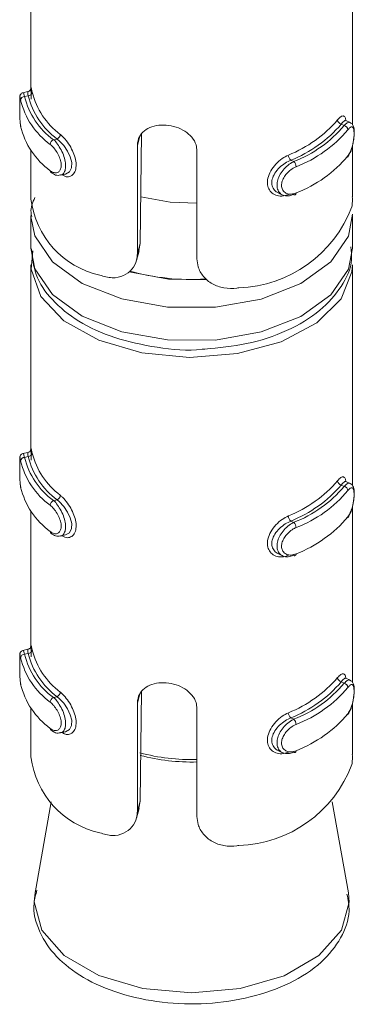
# Model space of a CAD drawing. Header units: millimetres. Extents: x 365 to 1993, y -46 to 1838.
# Tile 7 of 50: x 545 to 553, y 252 to 277. Entities that reach past the tile are written whole.
import ezdxf

# ---------------------------------------------------------------- set-up
doc = ezdxf.new("R2010")
doc.units = ezdxf.units.MM

msp = doc.modelspace()

# ---------------------------------------------------------------- linework, layer by layer
at = {"color": 7, "linetype": 'Continuous', "lineweight": 15}
for p, q in [((545.041, 278.435), (545.041, 275.064)), ((553.041, 274.173), (553.041, 278.554)), ((544.964, 274.997), (544.842, 274.97)), ((544.971, 274.895), (544.884, 274.875)), ((552.983, 274.228), (552.878, 274.277)), ((552.762, 274.188), (552.835, 274.154)), ((545.69, 273.817), (545.603, 273.798)), ((547.794, 273.953), (547.758, 271.216)), ((545.041, 273.535), (545.041, 272.323)), ((547.69, 270.966), (547.69, 273.656)), ((549.172, 273.522), (549.172, 270.832)), ((553.041, 272.379), (553.041, 273.654)), ((551.506, 273.29), (551.578, 273.256)), ((545.779, 272.917), (545.901, 272.944)), ((551.198, 272.473), (551.304, 272.424)), ((545.041, 271.915), (545.041, 271.099)), ((553.041, 271.099), (553.041, 271.915)), ((547.69, 270.966), (547.758, 271.216)), ((547.758, 271.216), (547.722, 271.041)), ((547.668, 270.796), (547.734, 271.038)), ((545.041, 270.69), (545.041, 266.082)), ((553.041, 265.191), (553.041, 270.69)), ((544.964, 266.015), (544.842, 265.988)), ((544.971, 265.913), (544.884, 265.893)), ((552.762, 265.206), (552.835, 265.172)), ((552.983, 265.246), (552.878, 265.295)), ((545.69, 264.835), (545.603, 264.816)), ((545.041, 264.553), (545.041, 261.183)), ((553.041, 260.292), (553.041, 264.672)), ((551.506, 264.308), (551.578, 264.274)), ((545.779, 263.935), (545.901, 263.962)), ((551.198, 263.491), (551.304, 263.442)), ((544.964, 261.116), (544.842, 261.089)), ((544.971, 261.014), (544.884, 260.994)), ((552.762, 260.307), (552.835, 260.273)), ((552.983, 260.347), (552.878, 260.396)), ((547.794, 260.071), (547.758, 257.335)), ((545.69, 259.936), (545.603, 259.917)), ((547.69, 257.085), (547.69, 259.775)), ((553.041, 258.498), (553.041, 259.773)), ((545.041, 259.654), (545.041, 258.442)), ((549.172, 259.641), (549.172, 256.951)), ((551.506, 259.409), (551.578, 259.375)), ((545.779, 259.035), (545.901, 259.063)), ((551.198, 258.592), (551.304, 258.543)), ((545.542, 257.323), (545.143, 255.054)), ((547.69, 257.085), (547.758, 257.335)), ((547.758, 257.335), (547.722, 257.16)), ((552.939, 255.054), (552.54, 257.323)), ((547.668, 256.915), (547.734, 257.157)), ((545.154, 255.111), (545.143, 255.054))]:
    msp.add_line(p, q, dxfattribs=at)
at = {"color": 8, "linetype": 'Continuous', "lineweight": 15}
for p, q in [((547.69, 273.656), (547.745, 273.857)), ((547.69, 259.775), (547.745, 259.975))]:
    msp.add_line(p, q, dxfattribs=at)
at = {"color": 8, "linetype": 'Continuous', "lineweight": 15, "flags": 128}
for points in [[(544.844, 274.964), (544.852, 274.963), (544.875, 274.906), (544.884, 274.875), (544.884, 274.875), (544.884, 274.875)], [(553.041, 271.943), (552.939, 271.398), (552.502, 270.758), (551.757, 270.22), (550.771, 269.833), (549.631, 269.631), (548.439, 269.632), (547.3, 269.836), (546.316, 270.225), (545.574, 270.763), (545.14, 271.405), (545.041, 271.893)], [(545.041, 271.099), (545.14, 270.588), (545.574, 269.947), (546.316, 269.408), (547.3, 269.019), (548.439, 268.816), (549.631, 268.815), (550.771, 269.017), (551.757, 269.403), (552.502, 269.941), (552.939, 270.581), (553.041, 271.099)], [(547.482, 270.514), (548.46, 270.331), (549.419, 270.315)], [(544.844, 265.982), (544.852, 265.981), (544.875, 265.924), (544.884, 265.893), (544.884, 265.893), (544.884, 265.893)], [(544.844, 261.082), (544.852, 261.082), (544.875, 261.025), (544.884, 260.994), (544.884, 260.994), (544.884, 260.994)], [(545.143, 255.054), (545.123, 254.829), (545.313, 254.13), (545.867, 253.498), (546.733, 252.997), (547.825, 252.675), (549.035, 252.563)], [(549.035, 252.563), (550.246, 252.673), (551.34, 252.993), (552.208, 253.493), (552.766, 254.123), (552.959, 254.822), (552.939, 255.054)]]:
    msp.add_lwpolyline(points, dxfattribs=at)
at = {"color": 7, "linetype": 'Continuous', "lineweight": 15, "flags": 128}
for points in [[(552.876, 274.272), (552.848, 274.276), (552.792, 274.227), (552.762, 274.188), (552.762, 274.188), (552.762, 274.188)], [(545.9, 272.945), (545.904, 272.944), (545.996, 272.999), (546.049, 273.102), (546.055, 273.231), (546.02, 273.371), (545.952, 273.514), (545.855, 273.654), (545.741, 273.775), (545.69, 273.817), (545.69, 273.817), (545.69, 273.817)], [(549.172, 272.219), (548.504, 272.245), (547.772, 272.376)], [(551.578, 272.439), (551.59, 272.432), (551.601, 272.428), (551.611, 272.427), (551.62, 272.43), (551.627, 272.437), (551.633, 272.447), (551.636, 272.459), (551.637, 272.474)], [(553.041, 270.69), (553.029, 270.514), (552.759, 269.838), (552.153, 269.239), (551.265, 268.771), (550.177, 268.476), (548.987, 268.381), (547.801, 268.495), (546.727, 268.807), (545.862, 269.288), (545.284, 269.897), (545.046, 270.577), (545.086, 271.034)], [(552.876, 265.29), (552.848, 265.294), (552.792, 265.245), (552.762, 265.206), (552.762, 265.206), (552.762, 265.206)], [(545.9, 263.963), (545.904, 263.962), (545.996, 264.017), (546.049, 264.12), (546.055, 264.249), (546.02, 264.389), (545.952, 264.532), (545.855, 264.672), (545.741, 264.793), (545.69, 264.835), (545.69, 264.835), (545.69, 264.835)], [(551.578, 263.457), (551.59, 263.45), (551.601, 263.446), (551.611, 263.445), (551.62, 263.448), (551.627, 263.455), (551.633, 263.465), (551.636, 263.477), (551.637, 263.492)], [(552.876, 260.391), (552.848, 260.395), (552.792, 260.346), (552.762, 260.307), (552.762, 260.307), (552.762, 260.307)], [(545.9, 259.063), (545.904, 259.063), (545.996, 259.118), (546.049, 259.221), (546.055, 259.35), (546.02, 259.489), (545.952, 259.633), (545.855, 259.773), (545.741, 259.894), (545.69, 259.936), (545.69, 259.936), (545.69, 259.936)], [(551.578, 258.558), (551.59, 258.551), (551.601, 258.546), (551.611, 258.546), (551.62, 258.549), (551.627, 258.556), (551.633, 258.565), (551.636, 258.578), (551.637, 258.593)]]:
    msp.add_lwpolyline(points, dxfattribs=at)
at = {"color": 7, "linetype": 'Continuous', "lineweight": 15}
for centre, radius, start, end in [((544.971, 274.995), 0.0997, 269.9195, 353.6096), ((546.916, 275.455), 1.905, 194.3465, 233.0839), ((544.883, 274.776), 0.099, 89.3742, 173.5859), ((546.641, 275.228), 1.908, 193.3409, 234.0916), ((546.694, 275.304), 1.86, 193.3384, 234.0918), ((546.863, 275.379), 1.953, 194.3452, 233.0852), ((550.264, 276.367), 3.177, 291.8317, 319.2691), ((552.791, 274.304), 0.12, 185.1333, 256.0782), ((546.641, 274.574), 1.908, 193.3409, 234.0916), ((550.295, 276.313), 3.257, 291.8316, 319.2694), ((550.463, 276.144), 3.096, 291.1058, 319.9951), ((550.494, 276.09), 3.176, 291.1059, 319.9949), ((552.808, 274.038), 0.119, 5.2089, 76.7104), ((545.658, 273.674), 0.136, 113.7234, 176.2215), ((545.637, 273.941), 0.135, 293.0473, 356.1154), ((551.622, 273.423), 0.177, 181.6374, 228.7444), ((551.458, 273.123), 0.18, 1.5759, 47.8889), ((550.494, 275.437), 3.176, 291.1059, 319.9949), ((545.575, 273.026), 0.0536, 176.3208, 232.8632), ((547.235, 272.585), 2.209, 186.8044, 257.4301), ((550.112, 273.23), 3.116, 271.8246, 339.2762), ((549.027, 275.98), 5.659, 254.305, 273.5527), ((544.971, 266.013), 0.0997, 269.9195, 353.6096), ((546.863, 266.397), 1.953, 194.3452, 233.0852), ((546.916, 266.474), 1.905, 194.3465, 233.0839), ((544.883, 265.794), 0.099, 89.375, 173.5852), ((546.641, 266.246), 1.908, 193.3409, 234.0916), ((546.694, 266.323), 1.86, 193.3384, 234.0918), ((550.264, 267.385), 3.177, 291.8317, 319.2691), ((550.295, 267.331), 3.257, 291.8316, 319.2694), ((550.463, 267.162), 3.096, 291.1058, 319.9951), ((552.791, 265.323), 0.12, 185.1333, 256.0782), ((552.808, 265.056), 0.119, 5.2096, 76.7097), ((546.641, 265.593), 1.908, 193.3409, 234.0916), ((545.637, 264.959), 0.135, 293.0473, 356.1154), ((550.494, 267.108), 3.176, 291.1059, 319.9949), ((545.658, 264.692), 0.136, 113.724, 176.2208), ((551.622, 264.441), 0.177, 181.6374, 228.7444), ((551.458, 264.141), 0.18, 1.5764, 47.8884), ((550.494, 266.455), 3.176, 291.1059, 319.9949), ((545.575, 264.044), 0.0536, 176.3208, 232.8632), ((544.971, 261.113), 0.0997, 269.9177, 353.6115), ((546.863, 261.497), 1.953, 194.3452, 233.0852), ((546.916, 261.574), 1.905, 194.3465, 233.0839), ((544.883, 260.895), 0.099, 89.3776, 173.5845), ((546.641, 261.346), 1.908, 193.3409, 234.0916), ((546.694, 261.423), 1.86, 193.3384, 234.0918), ((550.264, 262.486), 3.177, 291.8317, 319.2691), ((550.295, 262.432), 3.257, 291.8316, 319.2694), ((550.463, 262.263), 3.096, 291.1058, 319.9951), ((552.791, 260.423), 0.12, 185.1317, 256.0798), ((552.808, 260.157), 0.119, 5.2103, 76.7074), ((546.641, 260.693), 1.908, 193.3409, 234.0916), ((545.637, 260.06), 0.135, 293.0458, 356.1169), ((550.494, 262.209), 3.176, 291.1059, 319.9949), ((545.658, 259.792), 0.136, 113.7262, 176.2201), ((551.622, 259.541), 0.177, 181.6362, 228.7456), ((551.458, 259.241), 0.18, 1.5771, 47.8867), ((550.494, 261.556), 3.176, 291.1059, 319.9949), ((545.575, 259.145), 0.0536, 176.3164, 232.8705), ((547.235, 258.704), 2.209, 186.8044, 257.4301), ((550.112, 259.348), 3.116, 271.8246, 339.2762)]:
    msp.add_arc(centre, radius, start, end, dxfattribs=at)
at = {"color": 8, "linetype": 'Continuous', "lineweight": 15}
for centre, radius, start, end in [((549.03, 263.307), 4.935, 254.983, 271.6454), ((549.03, 263.259), 4.948, 255.1537, 271.6387)]:
    msp.add_arc(centre, radius, start, end, dxfattribs=at)
at = {"color": 7, "linetype": 'Continuous', "lineweight": 15}
for points, knots in [([(544.843, 274.969), (544.842, 274.969), (544.829, 274.969), (544.808, 274.956), (544.787, 274.938), (544.774, 274.918), (544.768, 274.901), (544.765, 274.887), (544.763, 274.873), (544.762, 274.862), (544.762, 274.844), (544.762, 274.836)], [0, 0, 0, 0, 0.020068, 0.156671, 0.26799, 0.364147, 0.447411, 0.524095, 0.6225, 0.816715, 1, 1, 1, 1]), ([(544.971, 274.895), (544.971, 274.895), (544.96, 274.926), (544.965, 274.981), (544.965, 274.991), (544.965, 274.996)], [0, 0, 0, 0, 0.000157, 0.480658, 1, 1, 1, 1]), ([(545.041, 275.054), (545.041, 275.062), (545.041, 275.079), (545.041, 275.085), (545.041, 275.078), (545.039, 275.068), (545.033, 275.05), (545.019, 275.028), (544.995, 275.007), (544.974, 275.001), (544.964, 274.998)], [0, 0, 0, 0, 0.230904, 0.4774, 0.558881, 0.624557, 0.68967, 0.784624, 0.896334, 1, 1, 1, 1]), ([(545.041, 275.064), (545.042, 275.078), (545.042, 275.11), (545.049, 275.081), (545.064, 275.015), (545.07, 274.983)], [0, 0, 0, 0, 0.287341, 0.663143, 1, 1, 1, 1]), ([(545.043, 274.807), (545.043, 274.854), (545.043, 274.958), (545.041, 275.04), (545.041, 275.054), (545.041, 275.054)], [0, 0, 0, 0, 0.4486705, 0.9933887, 1, 1, 1, 1]), ([(544.762, 274.836), (544.761, 274.817), (544.761, 274.777), (544.761, 274.663), (544.761, 274.525), (544.763, 274.373), (544.769, 274.229), (544.781, 274.159), (544.786, 274.126)], [0, 0, 0, 0, 0.1487069, 0.3058447, 0.4701347, 0.6396521, 0.8264781, 1, 1, 1, 1]), ([(544.762, 274.836), (544.762, 274.834), (544.761, 274.821), (544.761, 274.758), (544.761, 274.651), (544.761, 274.512), (544.763, 274.367), (544.77, 274.231), (544.78, 274.167), (544.785, 274.134)], [0, 0, 0, 0, 0.0268383, 0.1735456, 0.3243947, 0.4858748, 0.6558681, 0.8274865, 1, 1, 1, 1]), ([(552.672, 274.294), (552.685, 274.309), (552.727, 274.359), (552.788, 274.4), (552.84, 274.386), (552.868, 274.339), (552.874, 274.285), (552.875, 274.272)], [0, 0, 0, 0, 0.126013, 0.405369, 0.670799, 0.921217, 1, 1, 1, 1]), ([(547.69, 273.656), (547.693, 273.699), (547.701, 273.808), (547.783, 273.96), (547.942, 274.089), (548.158, 274.161), (548.406, 274.172), (548.655, 274.123), (548.88, 274.018), (549.056, 273.866), (549.156, 273.692), (549.167, 273.572), (549.172, 273.522)], [0, 0, 0, 0, 0.067542, 0.172851, 0.279381, 0.387322, 0.494681, 0.600405, 0.705958, 0.813031, 0.921038, 1, 1, 1, 1]), ([(552.915, 273.367), (552.927, 273.381), (552.968, 273.429), (553.021, 273.561), (553.064, 273.731), (553.086, 273.898), (553.087, 274.048), (553.066, 274.143), (553.022, 274.211), (552.99, 274.222), (552.982, 274.224)], [0, 0, 0, 0, 0.071671, 0.248637, 0.406185, 0.552009, 0.706954, 0.877173, 0.971468, 1, 1, 1, 1]), ([(552.926, 273.396), (552.933, 273.404), (552.959, 273.441), (553, 273.524), (553.041, 273.65), (553.068, 273.781), (553.082, 273.906), (553.081, 274.015), (553.065, 274.094), (553.032, 274.127), (552.985, 274.116), (552.946, 274.071), (552.926, 274.049)], [0, 0, 0, 0, 0.037289, 0.149824, 0.256278, 0.356418, 0.453445, 0.553209, 0.660001, 0.772425, 0.885918, 1, 1, 1, 1]), ([(545.522, 273.029), (545.531, 273.022), (545.57, 272.994), (545.637, 272.969), (545.711, 272.98), (545.766, 273.03), (545.795, 273.112), (545.794, 273.222), (545.759, 273.352), (545.694, 273.483), (545.61, 273.602), (545.551, 273.656), (545.522, 273.682)], [0, 0, 0, 0, 0.037286, 0.149827, 0.256284, 0.356426, 0.453446, 0.553209, 0.659994, 0.772418, 0.885915, 1, 1, 1, 1]), ([(551.446, 272.438), (551.42, 272.428), (551.338, 272.397), (551.203, 272.391), (551.065, 272.442), (550.968, 272.542), (550.919, 272.678), (550.927, 272.844), (551.001, 273.026), (551.129, 273.196), (551.286, 273.336), (551.394, 273.391), (551.446, 273.418)], [0, 0, 0, 0, 0.04997, 0.160726, 0.265976, 0.365258, 0.462972, 0.565669, 0.676025, 0.789422, 0.90047, 1, 1, 1, 1]), ([(551.506, 273.29), (551.506, 273.29), (551.46, 273.272), (551.363, 273.221), (551.222, 273.111), (551.105, 272.971), (551.037, 272.821), (551.029, 272.681), (551.076, 272.568), (551.138, 272.498), (551.189, 272.482), (551.2, 272.478)], [0, 0, 0, 0, 0.000049, 0.132914, 0.280757, 0.42998, 0.572903, 0.70476, 0.830791, 0.960544, 1, 1, 1, 1]), ([(551.578, 272.439), (551.578, 272.439), (551.531, 272.418), (551.438, 272.392), (551.31, 272.41), (551.213, 272.482), (551.162, 272.595), (551.161, 272.731), (551.204, 272.873), (551.285, 273.013), (551.398, 273.14), (551.503, 273.217), (551.563, 273.249), (551.578, 273.256), (551.578, 273.256)], [0, 0, 0, 0, 0.000038, 0.112226, 0.224492, 0.337099, 0.445585, 0.54754, 0.64617, 0.746782, 0.852419, 0.963252, 0.999962, 1, 1, 1, 1]), ([(551.637, 273.128), (551.624, 273.122), (551.572, 273.098), (551.482, 273.037), (551.383, 272.938), (551.312, 272.827), (551.274, 272.714), (551.275, 272.605), (551.321, 272.513), (551.405, 272.455), (551.517, 272.436), (551.597, 272.462), (551.637, 272.474)], [0, 0, 0, 0, 0.037289, 0.149822, 0.256281, 0.356421, 0.453446, 0.553205, 0.659992, 0.772408, 0.885902, 1, 1, 1, 1]), ([(545.547, 272.987), (545.563, 272.973), (545.611, 272.932), (545.697, 272.903), (545.756, 272.918), (545.776, 272.923)], [0, 0, 0, 0, 0.258979, 0.754039, 1, 1, 1, 1]), ([(545.137, 272.361), (545.084, 272.237), (545.018, 272.08), (545.053, 271.921), (545.06, 271.888)], [0, 0, 0, 0, 0.790728, 1, 1, 1, 1]), ([(553.027, 272.127), (553.032, 272.168), (553.041, 272.237), (553.038, 272.338), (553.037, 272.379)], [0, 0, 0, 0, 0.593474, 1, 1, 1, 1]), ([(545.058, 271.083), (545.078, 270.867), (545.12, 270.411), (545.55, 269.79), (546.212, 269.254), (547.11, 268.842), (548.167, 268.616), (548.957, 268.537), (549.344, 268.588), (549.365, 268.591)], [0, 0, 0, 0, 0.141781, 0.29979, 0.464714, 0.638411, 0.814396, 0.989981, 1, 1, 1, 1]), ([(549.365, 268.591), (549.717, 268.623), (550.444, 268.69), (551.436, 269.027), (552.248, 269.513), (552.781, 270.119), (553.05, 270.685), (553.011, 271.027), (552.999, 271.136)], [0, 0, 0, 0, 0.182065, 0.3763478, 0.5731641, 0.7520715, 0.92125, 1, 1, 1, 1]), ([(546.754, 270.429), (546.856, 270.399), (547.062, 270.338), (547.352, 270.4), (547.567, 270.563), (547.675, 270.767), (547.686, 270.911), (547.69, 270.966)], [0, 0, 0, 0, 0.227113, 0.454904, 0.667251, 0.872124, 1, 1, 1, 1]), ([(549.172, 270.832), (549.178, 270.767), (549.191, 270.613), (549.318, 270.388), (549.544, 270.199), (549.84, 270.096), (550.073, 270.093), (550.197, 270.113), (550.211, 270.115)], [0, 0, 0, 0, 0.147078, 0.351356, 0.555306, 0.760047, 0.971386, 1, 1, 1, 1]), ([(544.843, 265.987), (544.842, 265.987), (544.829, 265.987), (544.808, 265.974), (544.787, 265.956), (544.774, 265.936), (544.768, 265.919), (544.765, 265.905), (544.763, 265.891), (544.762, 265.88), (544.762, 265.862), (544.762, 265.854)], [0, 0, 0, 0, 0.020068, 0.156671, 0.26799, 0.364147, 0.447411, 0.524095, 0.6225, 0.816715, 1, 1, 1, 1]), ([(544.971, 265.913), (544.971, 265.913), (544.96, 265.944), (544.965, 265.999), (544.965, 266.009), (544.965, 266.014)], [0, 0, 0, 0, 0.000157, 0.480656, 1, 1, 1, 1]), ([(545.041, 266.072), (545.041, 266.08), (545.041, 266.097), (545.041, 266.103), (545.041, 266.096), (545.039, 266.086), (545.033, 266.068), (545.019, 266.046), (544.995, 266.025), (544.974, 266.019), (544.964, 266.016)], [0, 0, 0, 0, 0.230904, 0.4774, 0.558881, 0.624557, 0.68967, 0.784624, 0.896334, 1, 1, 1, 1]), ([(545.041, 266.082), (545.042, 266.096), (545.042, 266.128), (545.049, 266.099), (545.064, 266.033), (545.07, 266.001)], [0, 0, 0, 0, 0.287341, 0.663143, 1, 1, 1, 1]), ([(545.043, 265.825), (545.043, 265.872), (545.043, 265.976), (545.041, 266.058), (545.041, 266.072), (545.041, 266.072)], [0, 0, 0, 0, 0.4486705, 0.9933887, 1, 1, 1, 1]), ([(544.762, 265.854), (544.761, 265.835), (544.761, 265.795), (544.761, 265.681), (544.761, 265.543), (544.763, 265.391), (544.769, 265.247), (544.781, 265.177), (544.786, 265.144)], [0, 0, 0, 0, 0.1487069, 0.3058447, 0.4701347, 0.6396521, 0.8264781, 1, 1, 1, 1]), ([(544.762, 265.854), (544.762, 265.852), (544.761, 265.839), (544.761, 265.776), (544.761, 265.669), (544.761, 265.531), (544.763, 265.385), (544.77, 265.249), (544.78, 265.185), (544.785, 265.152)], [0, 0, 0, 0, 0.0268383, 0.1735456, 0.3243947, 0.4858748, 0.6558681, 0.8274865, 1, 1, 1, 1]), ([(552.672, 265.312), (552.685, 265.327), (552.727, 265.377), (552.788, 265.418), (552.84, 265.404), (552.868, 265.357), (552.874, 265.303), (552.875, 265.29)], [0, 0, 0, 0, 0.126013, 0.405369, 0.670799, 0.921217, 1, 1, 1, 1]), ([(552.915, 264.385), (552.927, 264.399), (552.968, 264.448), (553.021, 264.579), (553.064, 264.749), (553.086, 264.916), (553.087, 265.066), (553.066, 265.162), (553.022, 265.229), (552.99, 265.24), (552.982, 265.243)], [0, 0, 0, 0, 0.071671, 0.248637, 0.406185, 0.552009, 0.706954, 0.877173, 0.971468, 1, 1, 1, 1]), ([(552.926, 264.414), (552.933, 264.423), (552.959, 264.459), (553, 264.542), (553.041, 264.668), (553.068, 264.799), (553.082, 264.924), (553.081, 265.033), (553.065, 265.112), (553.032, 265.145), (552.985, 265.134), (552.946, 265.089), (552.926, 265.067)], [0, 0, 0, 0, 0.037289, 0.149824, 0.256278, 0.356418, 0.453445, 0.553209, 0.660001, 0.772425, 0.885918, 1, 1, 1, 1]), ([(545.522, 264.047), (545.531, 264.04), (545.57, 264.012), (545.637, 263.987), (545.711, 263.998), (545.766, 264.048), (545.795, 264.13), (545.794, 264.24), (545.759, 264.37), (545.694, 264.501), (545.61, 264.62), (545.551, 264.674), (545.522, 264.701)], [0, 0, 0, 0, 0.037286, 0.149827, 0.256284, 0.356426, 0.453446, 0.553209, 0.659994, 0.772418, 0.885915, 1, 1, 1, 1]), ([(551.446, 263.456), (551.42, 263.446), (551.338, 263.415), (551.203, 263.409), (551.065, 263.46), (550.968, 263.56), (550.919, 263.696), (550.927, 263.862), (551.001, 264.044), (551.129, 264.215), (551.286, 264.354), (551.394, 264.409), (551.446, 264.436)], [0, 0, 0, 0, 0.04997, 0.160726, 0.265976, 0.365258, 0.462972, 0.565669, 0.676025, 0.789422, 0.90047, 1, 1, 1, 1]), ([(551.506, 264.308), (551.506, 264.308), (551.46, 264.29), (551.363, 264.239), (551.222, 264.129), (551.105, 263.989), (551.037, 263.839), (551.029, 263.699), (551.076, 263.586), (551.138, 263.516), (551.189, 263.5), (551.2, 263.496)], [0, 0, 0, 0, 0.000049, 0.132914, 0.280757, 0.42998, 0.572903, 0.70476, 0.830791, 0.960544, 1, 1, 1, 1]), ([(551.578, 263.457), (551.578, 263.457), (551.531, 263.436), (551.438, 263.41), (551.31, 263.428), (551.213, 263.5), (551.162, 263.613), (551.161, 263.749), (551.204, 263.891), (551.285, 264.031), (551.398, 264.158), (551.503, 264.235), (551.563, 264.267), (551.578, 264.274), (551.578, 264.274)], [0, 0, 0, 0, 0.000038, 0.112226, 0.224492, 0.337099, 0.445585, 0.54754, 0.64617, 0.746782, 0.852419, 0.963252, 0.999962, 1, 1, 1, 1]), ([(545.547, 264.005), (545.563, 263.991), (545.611, 263.95), (545.697, 263.921), (545.756, 263.936), (545.776, 263.941)], [0, 0, 0, 0, 0.258979, 0.754039, 1, 1, 1, 1]), ([(551.637, 264.146), (551.624, 264.14), (551.572, 264.116), (551.482, 264.055), (551.383, 263.956), (551.312, 263.845), (551.274, 263.732), (551.275, 263.623), (551.321, 263.531), (551.405, 263.473), (551.517, 263.454), (551.597, 263.48), (551.637, 263.492)], [0, 0, 0, 0, 0.037289, 0.149822, 0.256281, 0.356421, 0.453446, 0.553205, 0.659992, 0.772408, 0.885902, 1, 1, 1, 1]), ([(544.843, 261.088), (544.842, 261.088), (544.829, 261.087), (544.808, 261.075), (544.787, 261.056), (544.774, 261.037), (544.768, 261.02), (544.765, 261.006), (544.763, 260.992), (544.762, 260.981), (544.762, 260.963), (544.762, 260.955)], [0, 0, 0, 0, 0.020068, 0.156669, 0.267996, 0.36414, 0.447403, 0.524114, 0.622504, 0.816718, 1, 1, 1, 1]), ([(544.971, 261.014), (544.971, 261.014), (544.96, 261.045), (544.965, 261.1), (544.965, 261.11), (544.965, 261.115)], [0, 0, 0, 0, 0.000157, 0.480654, 1, 1, 1, 1]), ([(545.041, 261.173), (545.041, 261.181), (545.041, 261.197), (545.041, 261.204), (545.041, 261.197), (545.039, 261.186), (545.033, 261.169), (545.019, 261.146), (544.995, 261.126), (544.974, 261.12), (544.964, 261.117)], [0, 0, 0, 0, 0.230907, 0.477398, 0.55888, 0.624557, 0.689674, 0.784623, 0.89633, 1, 1, 1, 1]), ([(545.041, 261.183), (545.042, 261.197), (545.042, 261.229), (545.049, 261.199), (545.064, 261.133), (545.07, 261.102)], [0, 0, 0, 0, 0.287337, 0.663141, 1, 1, 1, 1]), ([(545.043, 260.926), (545.043, 260.972), (545.043, 261.076), (545.041, 261.159), (545.041, 261.173), (545.041, 261.173)], [0, 0, 0, 0, 0.44868, 0.993389, 1, 1, 1, 1]), ([(544.762, 260.955), (544.761, 260.935), (544.761, 260.896), (544.761, 260.782), (544.761, 260.644), (544.763, 260.492), (544.769, 260.348), (544.781, 260.278), (544.786, 260.244)], [0, 0, 0, 0, 0.148707, 0.305845, 0.470131, 0.639652, 0.826478, 1, 1, 1, 1]), ([(544.762, 260.955), (544.762, 260.953), (544.761, 260.939), (544.761, 260.877), (544.761, 260.77), (544.761, 260.631), (544.763, 260.486), (544.77, 260.35), (544.78, 260.285), (544.785, 260.253)], [0, 0, 0, 0, 0.0268349, 0.1735424, 0.3244002, 0.4858725, 0.6558691, 0.8274857, 1, 1, 1, 1]), ([(552.672, 260.413), (552.685, 260.428), (552.727, 260.477), (552.788, 260.519), (552.84, 260.504), (552.868, 260.458), (552.874, 260.404), (552.875, 260.391)], [0, 0, 0, 0, 0.126014, 0.40537, 0.670799, 0.921216, 1, 1, 1, 1]), ([(547.69, 259.775), (547.693, 259.818), (547.701, 259.927), (547.783, 260.079), (547.942, 260.208), (548.158, 260.28), (548.406, 260.291), (548.655, 260.242), (548.88, 260.137), (549.056, 259.984), (549.156, 259.811), (549.167, 259.691), (549.172, 259.641)], [0, 0, 0, 0, 0.067545, 0.172851, 0.279382, 0.387322, 0.494681, 0.600404, 0.705957, 0.813029, 0.921036, 1, 1, 1, 1]), ([(552.915, 259.485), (552.927, 259.5), (552.968, 259.548), (553.021, 259.68), (553.064, 259.85), (553.086, 260.017), (553.087, 260.167), (553.066, 260.262), (553.022, 260.33), (552.99, 260.341), (552.982, 260.343)], [0, 0, 0, 0, 0.071671, 0.248638, 0.406181, 0.552009, 0.706953, 0.877175, 0.971468, 1, 1, 1, 1]), ([(552.926, 259.514), (552.933, 259.523), (552.959, 259.559), (553, 259.643), (553.041, 259.769), (553.068, 259.9), (553.082, 260.025), (553.081, 260.134), (553.065, 260.212), (553.032, 260.246), (552.985, 260.235), (552.946, 260.19), (552.926, 260.168)], [0, 0, 0, 0, 0.037289, 0.149823, 0.25628, 0.356416, 0.453445, 0.553212, 0.660001, 0.772425, 0.885919, 1, 1, 1, 1]), ([(545.522, 259.148), (545.531, 259.141), (545.57, 259.113), (545.637, 259.088), (545.711, 259.099), (545.766, 259.148), (545.795, 259.23), (545.794, 259.341), (545.759, 259.47), (545.694, 259.602), (545.61, 259.721), (545.551, 259.774), (545.522, 259.801)], [0, 0, 0, 0, 0.037286, 0.149827, 0.256286, 0.356423, 0.453446, 0.553212, 0.659994, 0.772418, 0.885915, 1, 1, 1, 1]), ([(551.446, 258.556), (551.42, 258.547), (551.338, 258.516), (551.203, 258.51), (551.065, 258.561), (550.968, 258.66), (550.919, 258.796), (550.927, 258.963), (551.001, 259.145), (551.129, 259.315), (551.286, 259.454), (551.394, 259.51), (551.446, 259.536)], [0, 0, 0, 0, 0.0499702, 0.1607259, 0.2659742, 0.3652576, 0.462972, 0.5656708, 0.6760253, 0.7894215, 0.9004694, 1, 1, 1, 1]), ([(551.506, 259.409), (551.506, 259.409), (551.46, 259.391), (551.363, 259.34), (551.222, 259.23), (551.105, 259.09), (551.037, 258.94), (551.029, 258.799), (551.076, 258.687), (551.138, 258.617), (551.189, 258.601), (551.2, 258.597)], [0, 0, 0, 0, 0.000049, 0.132913, 0.280756, 0.429979, 0.572907, 0.704758, 0.830792, 0.960547, 1, 1, 1, 1]), ([(551.578, 258.558), (551.578, 258.558), (551.531, 258.537), (551.438, 258.51), (551.31, 258.529), (551.213, 258.6), (551.162, 258.714), (551.161, 258.85), (551.204, 258.992), (551.285, 259.131), (551.398, 259.259), (551.503, 259.335), (551.563, 259.368), (551.578, 259.375), (551.578, 259.375)], [0, 0, 0, 0, 0.000038, 0.112227, 0.224492, 0.337098, 0.445587, 0.54754, 0.646172, 0.746783, 0.852418, 0.963252, 0.999962, 1, 1, 1, 1]), ([(545.547, 259.106), (545.563, 259.092), (545.611, 259.05), (545.697, 259.022), (545.756, 259.036), (545.776, 259.041)], [0, 0, 0, 0, 0.25898, 0.754043, 1, 1, 1, 1]), ([(551.637, 259.246), (551.624, 259.24), (551.572, 259.217), (551.482, 259.156), (551.383, 259.057), (551.312, 258.946), (551.274, 258.833), (551.275, 258.724), (551.321, 258.631), (551.405, 258.573), (551.517, 258.555), (551.597, 258.58), (551.637, 258.593)], [0, 0, 0, 0, 0.037289, 0.149822, 0.256284, 0.356419, 0.453444, 0.55321, 0.659991, 0.772409, 0.885902, 1, 1, 1, 1]), ([(553.027, 258.246), (553.032, 258.287), (553.041, 258.356), (553.038, 258.457), (553.037, 258.498)], [0, 0, 0, 0, 0.593476, 1, 1, 1, 1]), ([(546.754, 256.548), (546.856, 256.517), (547.062, 256.457), (547.352, 256.519), (547.567, 256.681), (547.675, 256.886), (547.686, 257.03), (547.69, 257.085)], [0, 0, 0, 0, 0.227113, 0.454904, 0.667249, 0.872122, 1, 1, 1, 1]), ([(549.172, 256.951), (549.178, 256.886), (549.191, 256.732), (549.318, 256.507), (549.544, 256.318), (549.84, 256.214), (550.073, 256.211), (550.197, 256.232), (550.211, 256.234)], [0, 0, 0, 0, 0.147078, 0.351358, 0.555308, 0.760047, 0.971386, 1, 1, 1, 1]), ([(545.191, 255.12), (545.161, 255.014), (545.061, 254.672), (545.223, 254.073), (545.648, 253.441), (546.331, 252.917), (547.232, 252.525), (548.295, 252.302), (549.422, 252.27), (550.521, 252.433), (551.508, 252.783), (552.281, 253.289), (552.774, 253.906), (553.004, 254.513), (552.932, 254.884), (552.904, 255.026)], [0, 0, 0, 0, 0.035854, 0.115282, 0.193247, 0.274939, 0.360908, 0.447834, 0.534568, 0.621474, 0.709003, 0.797781, 0.877462, 0.953012, 1, 1, 1, 1])]:
    msp.add_open_spline(points, degree=3, knots=knots, dxfattribs=at)
at = {"color": 8, "linetype": 'Continuous', "lineweight": 15}
for points, knots in [([(544.785, 274.787), (544.783, 274.796), (544.776, 274.832), (544.768, 274.868), (544.763, 274.876), (544.762, 274.848), (544.762, 274.836)], [0, 0, 0, 0, 0.1100814, 0.4424039, 0.7567202, 1, 1, 1, 1]), ([(552.835, 274.154), (552.835, 274.154), (552.863, 274.184), (552.913, 274.226), (552.964, 274.246), (552.98, 274.227), (552.982, 274.225)], [0, 0, 0, 0, 0.0001653, 0.4719163, 0.9439831, 1, 1, 1, 1]), ([(545.603, 273.798), (545.603, 273.798), (545.645, 273.774), (545.698, 273.693), (545.796, 273.549), (545.866, 273.382), (545.904, 273.221), (545.906, 273.084), (545.873, 272.984), (545.827, 272.927), (545.789, 272.924), (545.777, 272.923)], [0, 0, 0, 0, 0.000047, 0.14178, 0.28363, 0.425907, 0.562975, 0.691795, 0.816403, 0.943532, 1, 1, 1, 1]), ([(545.772, 273.932), (545.79, 273.916), (545.85, 273.864), (545.951, 273.744), (546.056, 273.573), (546.132, 273.396), (546.17, 273.221), (546.163, 273.062), (546.106, 272.937), (546.006, 272.875), (545.903, 272.872), (545.841, 272.912), (545.819, 272.926)], [0, 0, 0, 0, 0.052179, 0.167839, 0.27775, 0.381438, 0.48348, 0.590727, 0.705968, 0.824391, 0.940354, 1, 1, 1, 1]), ([(544.785, 265.806), (544.783, 265.814), (544.776, 265.85), (544.768, 265.886), (544.763, 265.894), (544.762, 265.866), (544.762, 265.854)], [0, 0, 0, 0, 0.1100814, 0.4424039, 0.7567202, 1, 1, 1, 1]), ([(552.835, 265.172), (552.835, 265.172), (552.863, 265.202), (552.913, 265.244), (552.964, 265.264), (552.98, 265.245), (552.982, 265.243)], [0, 0, 0, 0, 0.0001653, 0.4719163, 0.9439831, 1, 1, 1, 1]), ([(545.772, 264.95), (545.79, 264.934), (545.85, 264.882), (545.951, 264.762), (546.056, 264.591), (546.132, 264.414), (546.17, 264.24), (546.163, 264.08), (546.106, 263.955), (546.006, 263.893), (545.903, 263.89), (545.841, 263.93), (545.819, 263.944)], [0, 0, 0, 0, 0.052179, 0.167839, 0.27775, 0.381438, 0.48348, 0.590727, 0.705968, 0.824391, 0.940354, 1, 1, 1, 1]), ([(545.603, 264.816), (545.603, 264.816), (545.645, 264.792), (545.698, 264.711), (545.796, 264.567), (545.866, 264.401), (545.904, 264.239), (545.906, 264.102), (545.873, 264.002), (545.827, 263.945), (545.789, 263.942), (545.777, 263.941)], [0, 0, 0, 0, 0.000047, 0.14178, 0.28363, 0.425907, 0.562975, 0.691795, 0.816403, 0.943532, 1, 1, 1, 1]), ([(544.785, 260.906), (544.783, 260.915), (544.776, 260.951), (544.768, 260.987), (544.763, 260.995), (544.762, 260.967), (544.762, 260.955)], [0, 0, 0, 0, 0.110081, 0.442402, 0.756727, 1, 1, 1, 1]), ([(552.835, 260.273), (552.835, 260.273), (552.863, 260.303), (552.913, 260.345), (552.964, 260.365), (552.98, 260.346), (552.982, 260.344)], [0, 0, 0, 0, 0.000165, 0.471916, 0.943976, 1, 1, 1, 1]), ([(545.772, 260.051), (545.79, 260.035), (545.85, 259.983), (545.951, 259.863), (546.056, 259.692), (546.132, 259.514), (546.17, 259.34), (546.163, 259.18), (546.106, 259.056), (546.006, 258.994), (545.903, 258.991), (545.841, 259.031), (545.819, 259.044)], [0, 0, 0, 0, 0.05218, 0.167839, 0.277749, 0.381437, 0.483479, 0.590728, 0.705969, 0.82439, 0.940354, 1, 1, 1, 1]), ([(545.603, 259.917), (545.603, 259.917), (545.645, 259.893), (545.698, 259.812), (545.796, 259.668), (545.866, 259.501), (545.904, 259.34), (545.906, 259.202), (545.873, 259.103), (545.827, 259.046), (545.789, 259.043), (545.777, 259.042)], [0, 0, 0, 0, 0.000047, 0.141781, 0.283628, 0.425908, 0.562979, 0.691793, 0.816404, 0.943531, 1, 1, 1, 1])]:
    msp.add_open_spline(points, degree=3, knots=knots, dxfattribs=at)

doc.saveas('drawing.dxf')
